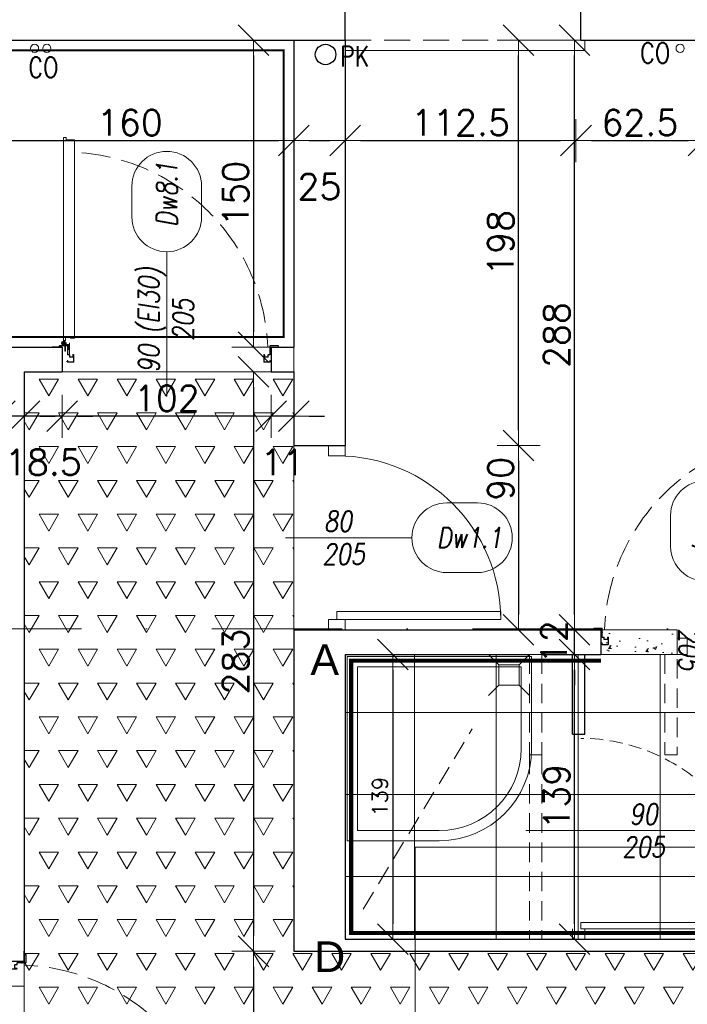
# Model space of a CAD drawing. Header units: millimetres. Extents: x 28291 to 177760, y -399809 to -170937.
# Tile 146 of 256: x 51087 to 51413, y -194822 to -194342. Entities that reach past the tile are written whole.
import ezdxf
from ezdxf.enums import TextEntityAlignment as Align

# ---------------------------------------------------------------- set-up
doc = ezdxf.new("R2010")
doc.units = ezdxf.units.MM
for name, pattern in [('2_3', [1, 0.5, -0.5]), ('CARKOVANA', [7.5, 5, -2.5]), ('CENTER', [0.6, 0.375, -0.075, 0.075, -0.075]), ('DASHDOT', [25.4, 12.7, -6.35, 0, -6.35]), ('HIDDEN', [9.525, 6.35, -3.175]), ('Hidden Line', [391.222223, 282.222223, -109]), ('HIDDEN2', [4.7625, 3.175, -1.5875])]:
    doc.linetypes.add(name, pattern=pattern)
doc.layers.get('0').update_dxf_attribs({"lineweight": 0})
for name, color, linetype, lineweight in [('!! 0_ Istn-sciany', 3, 'Continuous', 30), ('!! 0_ Istn-widok', 1, 'Continuous', 15), ('!! 0_Istn-cienka', 4, 'Continuous', 9), ('!! 0_Istn-drzwi', 1, 'Continuous', 13), ('!! 1  WYDZIELENIE PPOŻ', 252, 'Continuous', 0), ('!! 1_WYBURZENIA HATCH', 253, 'Continuous', 0), ('!! 2_Drzwi - nowe remont', 33, 'Continuous', 9), ('!! 2_drzwi opis', 151, 'Continuous', 9), ('!! 2_POSADZKA OBRYS', 181, 'Continuous', 0), ('!! 2_POSADZKI COKOŁY', 170, 'Continuous', 0), ('!! 2_posadzki gres sanit 2', 244, 'Continuous', 9), ('!! 2_posadzki winyle 1', 31, 'Continuous', 9), ('!! 2_wypos-sanitarne', 240, 'Continuous', 9), ('!! wymiary osi', 250, 'Continuous', 9), ('0-osie-liniA', 14, 'DASHDOT', 5)]:
    doc.layers.add(name, color=color, linetype=linetype, lineweight=lineweight)
for name, color, linetype, lineweight, true_color in [('!! 0_Istn-armatura', 9, 'Continuous', 9, 0x808080), ('!! 1_drzwi-linia - zrealizowane', 7, 'Continuous', 5, 0x7a7a7a), ('!! 1_Wyburzenia', 252, 'CARKOVANA', 13, 0x696969), ('!! 2 ZABUDOWA GK-MDF', 7, 'Continuous', 13, 0x7a7a7a), ('!! 2_OPIS DRZWI ZREAZL', 7, 'Continuous', 5, 0xb5b5b5)]:
    doc.layers.add(name, color=color, linetype=linetype, lineweight=lineweight, true_color=true_color)
doc.layers.add('!! 0_opis pionów', color=4, linetype='Continuous')
doc.layers.add('!! 2_oznaczenia narozniki', color=7, linetype='Continuous')
doc.layers.add('!! 0_ramki', color=66, linetype='Continuous', lineweight=9, plot=False)
doc.layers.add('!! 2_WYBURZENIA DO REMONTU', color=7, linetype='Continuous', lineweight=0, true_color=0x4d4d4d, plot=False)
doc.styles.add('50', font='ROMANS.shx', dxfattribs={"width": 0.8, "height": 10})
doc.styles.add('ARCHETYP', font='romans.shx', dxfattribs={"height": 15})
doc.styles.add('TXT', font='simplex.shx')
doc.dimstyles.new('DIM50', dxfattribs={"dimscale": 5, "dimtxt": 2.5, "dimasz": 1.5, "dimexe": 0, "dimexo": 0, "dimgap": 0.5, "dimtad": 1, "dimdec": 4, "dimrnd": 0.5, "dimdsep": 46, "dimtxsty": 'TXT', "dimblk1": 'TICK1', "dimblk2": 'TICK1', "dimsah": 1, "dimcen": 0, "dimse1": 1, "dimse2": 1, "dimclrd": 1, "dimclre": 7, "dimclrt": 9, "dimadec": 0, "dimazin": 0, "dimtfac": 1, "dimtdec": 4, "dimtmove": 2, "dimatfit": 3, "dimldrblk": 'TICK1', "dimfxl": 1, "dimtolj": 1, "dimarcsym": 0})

# ---------------------------------------------------------------- blocks, each defined once
blk = doc.blocks.new('A$C19D82A3D')
for points in [[(-5, 10), (-10, 15)], [(5, 10), (10, 15)], [(-5, 0), (-10, -5)], [(5, 0), (10, -5)]]:
    blk.add_lwpolyline(points)
blk.add_lwpolyline([(-5, 10), (5, 10), (5, 0), (-5, 0)], close=True)
blk = doc.blocks.new('zaw-dr-90-p')
at = {"color": 2, "linetype": 'CENTER', "ltscale": 0.2}
for p, q in [((12, 0), (-12, 0)), ((0, 12), (0, -12)), ((24.5, 24), (31, 24)), ((24.5, 19), (31, 19))]:
    blk.add_line(p, q, dxfattribs=at)
at = {"ltscale": 0.2}
for p, q in [((10, 12), (6.5, 12)), ((10, 0), (10, 6.5))]:
    blk.add_line(p, q, dxfattribs=at)
blk.add_lwpolyline([(0, 6.5), (23.5, 6.5, 0.414214), (28, 11), (28, 31), (24.5, 31), (24.5, 11, -0.414214), (23.5, 10), (0, 10, 4.561698), (7.6, 6.5), (4.9, 4.2)], format="xyb", dxfattribs=at)
blk.add_lwpolyline([(-0.2, -0.2), (-2.5, -0.2), (-2.5, 0.2), (-0.2, 0.2), (-0.2, 2.5), (0.2, 2.5), (0.2, 0.2), (2.8, 0.2), (2.8, -0.2), (0.2, -0.2), (0.2, -2.8), (-0.2, -2.8)], close=True)
blk.add_lwpolyline([(10, 10), (10, 39), (6.5, 39), (6.5, 10)], dxfattribs=at)
blk.add_circle((0, 0), 6.5, dxfattribs=at)
blk = doc.blocks.new('drzwi 90- sc 12')
for p, q in [((-13620.32, 20410.16), (-13620.32, 20313.77)), ((-13614.92, 20409.86), (-13620.32, 20409.86)), ((-13616.12, 20410.26), (-13620.22, 20410.26)), ((-13616.12, 20410.26), (-13620, 20410.26)), ((-13618.17, 20410.26), (-13616.22, 20410.26)), ((-13618.17, 20410.26), (-13616.22, 20410.26)), ((-13616.12, 20410.26), (-13616.12, 20411.46)), ((-13616.12, 20411.46), (-13615.02, 20411.46)), ((-13614.92, 20411.36), (-13614.92, 20313.77)), ((-13620.32, 20313.47), (-13620.32, 20317.97)), ((-13614.92, 20312.27), (-13614.92, 20317.97)), ((-13614.92, 20313.77), (-13620.32, 20313.77)), ((-13618.22, 20313.37), (-13620.22, 20313.37)), ((-13618.22, 20313.67), (-13618.22, 20313.37)), ((-13618.22, 20313.67), (-13616.42, 20313.67)), ((-13615.92, 20313.17), (-13615.92, 20312.17)), ((-13615.92, 20312.17), (-13615.02, 20312.17)), ((-13715.57, 20308.32), (-13715.57, 20308.56)), ((-13715.57, 20307.69), (-13715.57, 20308.56)), ((-13715.57, 20307.82), (-13715.57, 20308.56)), ((-13715.57, 20307.72), (-13715.37, 20307.72)), ((-13617.77, 20311.12), (-13617.77, 20305.72)), ((-13617.77, 20311.12), (-13617.77, 20305.72)), ((-13616.17, 20309.92), (-13617.37, 20309.92)), ((-13616.17, 20309.92), (-13616.17, 20311.02)), ((-13715.77, 20301.96), (-13716.27, 20301.96)), ((-13616.77, 20301.96), (-13616.27, 20301.96))]:
    blk.add_line(p, q)
for points in [[(-13665.27, 20284.96), (-13665.27, 20325.83)], [(-13615.57, 20309.64), (-13615.32, 20309.64), (-13615.32, 20309.82), (-13616.32, 20309.82), (-13616.32, 20309.64), (-13615.92, 20309.64)]]:
    blk.add_lwpolyline(points)
at = {"lineweight": 30}
for points in [[(-13716.27, 20308.92), (-13721.27, 20308.92)], [(-13716.27, 20308.92), (-13716.27, 20296.92)], [(-13614.27, 20308.92), (-13609.27, 20308.92)], [(-13614.27, 20308.92), (-13614.27, 20296.92)]]:
    blk.add_lwpolyline(points, dxfattribs=at)
at = {"ltscale": 0.2}
for points in [[(-13715.57, 20307.51), (-13715.57, 20309.48, 0.414214), (-13715.91, 20309.82), (-13719.43, 20309.82, 0.414214), (-13719.77, 20309.48), (-13719.77, 20308.92), (-13719.59, 20308.92), (-13719.59, 20309.48, -0.414214), (-13719.43, 20309.64), (-13716.97, 20309.64)], [(-13716.97, 20309.64), (-13715.91, 20309.64, -0.414214), (-13715.75, 20309.48), (-13715.75, 20307.51)], [(-13715.75, 20307.76), (-13715.75, 20305.58, 0.414214), (-13715.41, 20305.24), (-13714.96, 20305.24, -0.414214), (-13714.8, 20305.08), (-13714.8, 20304.48, 0.414214), (-13714.46, 20304.14), (-13713.28, 20304.14, 0.414214), (-13712.94, 20304.48), (-13712.94, 20305.15, -1), (-13712.75, 20305.15), (-13712.75, 20301.96, -0.414214), (-13712.91, 20301.8), (-13715.43, 20301.8, -0.414214), (-13715.59, 20301.96), (-13715.59, 20302.52), (-13715.77, 20302.52), (-13715.77, 20301.96, 0.414214), (-13715.43, 20301.62), (-13712.91, 20301.62, 0.414214), (-13712.57, 20301.96), (-13712.57, 20305.15, 1), (-13713.12, 20305.15), (-13713.12, 20304.48, -0.414214), (-13713.28, 20304.32), (-13714.46, 20304.32, -0.414214), (-13714.62, 20304.48), (-13714.62, 20305.08, 0.414214), (-13714.96, 20305.42), (-13715.41, 20305.42, -0.414214), (-13715.57, 20305.58), (-13715.57, 20307.64)], [(-13615.92, 20309.64), (-13616.63, 20309.64, 0.414214), (-13616.79, 20309.48), (-13616.79, 20305.58, -0.414214), (-13617.13, 20305.24), (-13617.58, 20305.24, 0.414214), (-13617.74, 20305.08), (-13617.74, 20304.48, -0.414214), (-13618.08, 20304.14), (-13619.26, 20304.14, -0.414214), (-13619.6, 20304.48), (-13619.6, 20305.15, 1), (-13619.79, 20305.15), (-13619.79, 20301.96, 0.414214), (-13619.63, 20301.8), (-13617.11, 20301.8, 0.414214), (-13616.95, 20301.96), (-13616.95, 20302.52), (-13616.77, 20302.52), (-13616.77, 20301.96, -0.414214), (-13617.11, 20301.62), (-13619.63, 20301.62, -0.414214), (-13619.97, 20301.96), (-13619.97, 20305.15, -1), (-13619.42, 20305.15), (-13619.42, 20304.48, 0.414214), (-13619.26, 20304.32), (-13618.08, 20304.32, 0.414214), (-13617.92, 20304.48), (-13617.92, 20305.08, -0.414214), (-13617.58, 20305.42), (-13617.13, 20305.42, 0.414214), (-13616.97, 20305.58), (-13616.97, 20309.48, -0.414214), (-13616.63, 20309.82), (-13613.11, 20309.82, -0.414214), (-13612.77, 20309.48), (-13612.77, 20308.92), (-13612.95, 20308.92), (-13612.95, 20309.48, 0.414214), (-13613.11, 20309.64), (-13615.57, 20309.64)]]:
    blk.add_lwpolyline(points, format="xyb", dxfattribs=at)
blk.add_lwpolyline([(-13616.79, 20308.82), (-13616.97, 20308.82), (-13616.97, 20307.42), (-13616.79, 20307.42)], close=True)
for centre, radius, start, end in [((-13620.22, 20410.16), 0.1, 90, 180), ((-13615.02, 20411.36), 0.1, 0, 90), ((-13620.22, 20313.47), 0.1, 180, 270), ((-13616.42, 20313.17), 0.5, 0, 90), ((-13615.02, 20312.27), 0.1, 270, 0), ((-13616.27, 20311.02), 0.1, 0, 90)]:
    blk.add_arc(centre, radius, start, end)
at = {"linetype": 'Hidden Line', "lineweight": 9, "ltscale": 0.05}
blk.add_arc((-13615.5, 20305.14), 99.12, 94.8005, 177.6944, dxfattribs=at)
at = {"xscale": 0.09999999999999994, "yscale": 0.09999999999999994, "zscale": 0.09999999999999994, "rotation": 180.0000000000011}
blk.add_blockref('zaw-dr-90-p', (-13614.92, 20310.92), dxfattribs=at)
blk = doc.blocks.new('1_ok-opis')
blk.add_line((0, 111.61), (0, 50))
for points in [[(-17, 128.61), (-17, 143.61)], [(17, 128.61), (17, 143.61)]]:
    blk.add_lwpolyline(points)
for centre, start, end in [((0, 143.61), 0, 180), ((0, 128.61), 180, 0)]:
    blk.add_arc(centre, 17, start, end)
at = {"style": 'ARCHETYP'}
for tag, height, rotation, p in [('NR', 12, 90, (0, 136.9)), ('NR', 12, 270, (0, 136.9)), ('SZEROKOŚĆ', 10, 90, (-8, 78.29)), ('SZEROKOŚĆ', 10, 270, (8, 78.29)), ('WYSOKOŚĆ', 10, 270, (-8, 78.29)), ('WYSOKOŚĆ', 10, 90, (8, 78.29))]:
    blk.add_attdef(tag, text='', height=height, rotation=rotation, dxfattribs=at).set_placement(p, align=Align.MIDDLE)
blk = doc.blocks.new('drzwi giszet')
blk.add_lwpolyline([(68617.39, -194499.27), (68617.39, -194409.27), (68620.39, -194409.27), (68620.39, -194499.27)], close=True)
blk.add_lwpolyline([(68572.43, -194476.09), (68572.43, -194526.09)])
at = {"linetype": 'HIDDEN'}
blk.add_arc((68617.39, -194499.27), 90, 88.0898, 180, dxfattribs=at)
blk = doc.blocks.new('TICK1')
at = {"color": 0}
for p, q in [((0, -1.4), (0, 1.4)), ((0, 0), (-1, 0))]:
    blk.add_line(p, q, dxfattribs=at)
at = {"color": 2}
blk.add_line((-1, -1), (1, 1), dxfattribs=at)
blk = doc.blocks.new('*D85')
at = {"layer": '!! 2_WYBURZENIA DO REMONTU', "color": 1, "lineweight": -2, "transparency": 16777216}
blk.add_line((51269.51, -194659.09), (51269.51, -194783.09), dxfattribs=at)
at = {"layer": 'DEFPOINTS', "color": 0, "transparency": 16777216}
for p in [(51246.22, -194651.59), (51246.22, -194790.59), (51269.51, -194790.59)]:
    blk.add_point(p, dxfattribs=at)
at = {"layer": '!! 2_WYBURZENIA DO REMONTU', "color": 1, "lineweight": -2, "transparency": 16777216, "xscale": 7.5, "yscale": 7.5, "zscale": 7.5}
for p, rotation in [((51269.51, -194651.59), 90), ((51269.51, -194790.59), 270)]:
    blk.add_blockref('TICK1', p, dxfattribs=dict(at, rotation=rotation))
at = {"layer": '!! 2_WYBURZENIA DO REMONTU', "color": 9, "transparency": 16777216, "insert": (51263.26, -194721.09), "char_height": 7.5, "attachment_point": 5, "rotation": 90, "style": 'TXT'}
blk.add_mtext('\\A1;139', dxfattribs=at)
blk = doc.blocks.new('BLOK OSI')
at = {"layer": '0-osie-liniA', "ltscale": 5}
blk.add_lwpolyline([(48639.25763, -194702.0883), (55442.2848, -194702.0883)], dxfattribs=at)
blk = doc.blocks.new('*D2387')
at = {"layer": '!! wymiary osi', "color": 1, "lineweight": -2, "transparency": 16777216}
blk.add_line((51068.72, -194400.59), (51213.72, -194400.59), dxfattribs=at)
at = {"layer": 'DEFPOINTS', "color": 0, "transparency": 16777216}
for p in [(51061.22, -194351.59), (51221.22, -194351.59), (51221.22, -194400.59)]:
    blk.add_point(p, dxfattribs=at)
at = {"layer": '!! wymiary osi', "color": 1, "lineweight": -2, "transparency": 16777216, "xscale": 7.5, "yscale": 7.5, "zscale": 7.5, "rotation": 180}
blk.add_blockref('TICK1', (51061.22, -194400.59), dxfattribs=at)
at = {"layer": '!! wymiary osi', "color": 1, "lineweight": -2, "transparency": 16777216, "xscale": 7.5, "yscale": 7.5, "zscale": 7.5}
blk.add_blockref('TICK1', (51221.22, -194400.59), dxfattribs=at)
at = {"layer": '!! wymiary osi', "color": 9, "transparency": 16777216, "insert": (51141.22, -194391.84), "char_height": 12.5, "attachment_point": 5, "style": 'TXT'}
blk.add_mtext('\\A1;160', dxfattribs=at)
blk = doc.blocks.new('*D2388')
at = {"layer": '!! wymiary osi', "color": 1, "lineweight": -2, "transparency": 16777216}
blk.add_line((51228.72, -194400.59), (51238.72, -194400.59), dxfattribs=at)
at = {"layer": 'DEFPOINTS', "color": 0, "transparency": 16777216}
for p in [(51221.22, -194351.59), (51246.22, -194351.59), (51246.22, -194400.59)]:
    blk.add_point(p, dxfattribs=at)
at = {"layer": '!! wymiary osi', "color": 1, "lineweight": -2, "transparency": 16777216, "xscale": 7.5, "yscale": 7.5, "zscale": 7.5, "rotation": 180}
blk.add_blockref('TICK1', (51221.22, -194400.59), dxfattribs=at)
at = {"layer": '!! wymiary osi', "color": 1, "lineweight": -2, "transparency": 16777216, "xscale": 7.5, "yscale": 7.5, "zscale": 7.5}
blk.add_blockref('TICK1', (51246.22, -194400.59), dxfattribs=at)
at = {"layer": '!! wymiary osi', "color": 9, "transparency": 16777216, "insert": (51233.72, -194423.09), "char_height": 12.5, "attachment_point": 5, "style": 'TXT'}
blk.add_mtext('\\A1;25', dxfattribs=at)
blk = doc.blocks.new('*D2389')
at = {"layer": '!! wymiary osi', "color": 1, "lineweight": -2, "transparency": 16777216}
blk.add_line((51253.72, -194400.59), (51351.4, -194400.59), dxfattribs=at)
at = {"layer": 'DEFPOINTS', "color": 0, "transparency": 16777216}
for p in [(51246.22, -194351.59), (51358.9, -194351.59), (51358.9, -194400.59)]:
    blk.add_point(p, dxfattribs=at)
at = {"layer": '!! wymiary osi', "color": 1, "lineweight": -2, "transparency": 16777216, "xscale": 7.5, "yscale": 7.5, "zscale": 7.5, "rotation": 180}
blk.add_blockref('TICK1', (51246.22, -194400.59), dxfattribs=at)
at = {"layer": '!! wymiary osi', "color": 1, "lineweight": -2, "transparency": 16777216, "xscale": 7.5, "yscale": 7.5, "zscale": 7.5}
blk.add_blockref('TICK1', (51358.9, -194400.59), dxfattribs=at)
at = {"layer": '!! wymiary osi', "color": 9, "transparency": 16777216, "insert": (51302.56, -194391.84), "char_height": 12.5, "attachment_point": 5, "style": 'TXT'}
blk.add_mtext('\\A1;112.5', dxfattribs=at)
blk = doc.blocks.new('*D2390')
at = {"layer": '!! wymiary osi', "color": 1, "lineweight": -2, "transparency": 16777216}
blk.add_line((51366.4, -194400.59), (51413.72, -194400.59), dxfattribs=at)
at = {"layer": 'DEFPOINTS', "color": 0, "transparency": 16777216}
for p in [(51358.9, -194351.59), (51421.22, -194351.59), (51421.22, -194400.59)]:
    blk.add_point(p, dxfattribs=at)
at = {"layer": '!! wymiary osi', "color": 1, "lineweight": -2, "transparency": 16777216, "xscale": 7.5, "yscale": 7.5, "zscale": 7.5, "rotation": 180}
blk.add_blockref('TICK1', (51358.9, -194400.59), dxfattribs=at)
at = {"layer": '!! wymiary osi', "color": 1, "lineweight": -2, "transparency": 16777216, "xscale": 7.5, "yscale": 7.5, "zscale": 7.5}
blk.add_blockref('TICK1', (51421.22, -194400.59), dxfattribs=at)
at = {"layer": '!! wymiary osi', "color": 9, "transparency": 16777216, "insert": (51390.06, -194391.84), "char_height": 12.5, "attachment_point": 5, "style": 'TXT'}
blk.add_mtext('\\A1;62.5', dxfattribs=at)
blk = doc.blocks.new('*D2566')
at = {"layer": '!! wymiary osi', "color": 1, "lineweight": -2, "transparency": 16777216}
blk.add_line((51358.21, -194783.09), (51358.21, -194659.09), dxfattribs=at)
at = {"layer": 'DEFPOINTS', "color": 0, "transparency": 16777216}
for p in [(51358.21, -194651.59), (51678.71, -194651.59), (51678.71, -194790.59)]:
    blk.add_point(p, dxfattribs=at)
at = {"layer": '!! wymiary osi', "color": 1, "lineweight": -2, "transparency": 16777216, "xscale": 7.5, "yscale": 7.5, "zscale": 7.5}
for p, rotation in [((51358.21, -194651.59), 90), ((51358.21, -194790.59), 270)]:
    blk.add_blockref('TICK1', p, dxfattribs=dict(at, rotation=rotation))
at = {"layer": '!! wymiary osi', "color": 9, "transparency": 16777216, "insert": (51349.46, -194721.09), "char_height": 12.5, "attachment_point": 5, "rotation": 90, "style": 'TXT'}
blk.add_mtext('\\A1;139', dxfattribs=at)
blk = doc.blocks.new('*D2567')
at = {"layer": '!! wymiary osi', "color": 1, "lineweight": -2, "transparency": 16777216}
for p, q in [((51358.21, -194632.09), (51358.21, -194624.59)), ((51358.21, -194651.59), (51358.21, -194639.59)), ((51358.21, -194659.09), (51358.21, -194666.59))]:
    blk.add_line(p, q, dxfattribs=at)
at = {"layer": 'DEFPOINTS', "color": 0, "transparency": 16777216}
for p in [(51358.21, -194639.59), (51371.06, -194639.59), (51371.06, -194651.59)]:
    blk.add_point(p, dxfattribs=at)
at = {"layer": '!! wymiary osi', "color": 1, "lineweight": -2, "transparency": 16777216, "xscale": 7.5, "yscale": 7.5, "zscale": 7.5}
for p, rotation in [((51358.21, -194639.59), 270), ((51358.21, -194651.59), 90)]:
    blk.add_blockref('TICK1', p, dxfattribs=dict(at, rotation=rotation))
at = {"layer": '!! wymiary osi', "color": 9, "transparency": 16777216, "insert": (51348.21, -194645.59), "char_height": 12.5, "attachment_point": 5, "rotation": 90, "style": 'TXT'}
blk.add_mtext('\\A1;12', dxfattribs=at)
blk = doc.blocks.new('*D2568')
at = {"layer": '!! wymiary osi', "color": 1, "lineweight": -2, "transparency": 16777216}
blk.add_line((51358.21, -194632.09), (51358.21, -194359.09), dxfattribs=at)
at = {"layer": 'DEFPOINTS', "color": 0, "transparency": 16777216}
for p in [(51358.21, -194351.59), (51361.22, -194351.59), (51371.06, -194639.59)]:
    blk.add_point(p, dxfattribs=at)
at = {"layer": '!! wymiary osi', "color": 1, "lineweight": -2, "transparency": 16777216, "xscale": 7.5, "yscale": 7.5, "zscale": 7.5}
for p, rotation in [((51358.21, -194351.59), 90), ((51358.21, -194639.59), 270)]:
    blk.add_blockref('TICK1', p, dxfattribs=dict(at, rotation=rotation))
at = {"layer": '!! wymiary osi', "color": 9, "transparency": 16777216, "insert": (51349.46, -194495.59), "char_height": 12.5, "attachment_point": 5, "rotation": 90, "style": 'TXT'}
blk.add_mtext('\\A1;288', dxfattribs=at)
blk = doc.blocks.new('*D2569')
at = {"layer": '!! wymiary osi', "color": 1, "lineweight": -2, "transparency": 16777216}
blk.add_line((51330.88, -194542.09), (51330.88, -194359.09), dxfattribs=at)
at = {"layer": 'DEFPOINTS', "color": 0, "transparency": 16777216}
for p in [(51246.22, -194351.59), (51330.88, -194351.59), (51246.22, -194549.59)]:
    blk.add_point(p, dxfattribs=at)
at = {"layer": '!! wymiary osi', "color": 1, "lineweight": -2, "transparency": 16777216, "xscale": 7.5, "yscale": 7.5, "zscale": 7.5}
for p, rotation in [((51330.88, -194351.59), 90), ((51330.88, -194549.59), 270)]:
    blk.add_blockref('TICK1', p, dxfattribs=dict(at, rotation=rotation))
at = {"layer": '!! wymiary osi', "color": 9, "transparency": 16777216, "insert": (51322.13, -194450.59), "char_height": 12.5, "attachment_point": 5, "rotation": 90, "style": 'TXT'}
blk.add_mtext('\\A1;198', dxfattribs=at)
blk = doc.blocks.new('*D2570')
at = {"layer": '!! wymiary osi', "color": 1, "lineweight": -2, "transparency": 16777216}
blk.add_line((51330.88, -194557.09), (51330.88, -194632.09), dxfattribs=at)
at = {"layer": 'DEFPOINTS', "color": 0, "transparency": 16777216}
for p in [(51246.22, -194549.59), (51246.22, -194639.59), (51330.88, -194639.59)]:
    blk.add_point(p, dxfattribs=at)
at = {"layer": '!! wymiary osi', "color": 1, "lineweight": -2, "transparency": 16777216, "xscale": 7.5, "yscale": 7.5, "zscale": 7.5}
for p, rotation in [((51330.88, -194549.59), 90), ((51330.88, -194639.59), 270)]:
    blk.add_blockref('TICK1', p, dxfattribs=dict(at, rotation=rotation))
at = {"layer": '!! wymiary osi', "color": 9, "transparency": 16777216, "insert": (51322.13, -194565.78), "char_height": 12.5, "attachment_point": 5, "rotation": 90, "style": 'TXT'}
blk.add_mtext('\\A1;90', dxfattribs=at)
blk = doc.blocks.new('*D2576')
at = {"layer": '!! wymiary osi', "color": 1, "lineweight": -2, "transparency": 16777216}
blk.add_line((51201.54, -194359.09), (51201.54, -194494.09), dxfattribs=at)
at = {"layer": 'DEFPOINTS', "color": 0, "transparency": 16777216}
for p in [(51221.22, -194351.59), (51201.54, -194501.59), (51221.22, -194501.59)]:
    blk.add_point(p, dxfattribs=at)
at = {"layer": '!! wymiary osi', "color": 1, "lineweight": -2, "transparency": 16777216, "xscale": 7.5, "yscale": 7.5, "zscale": 7.5}
for p, rotation in [((51201.54, -194351.59), 90), ((51201.54, -194501.59), 270)]:
    blk.add_blockref('TICK1', p, dxfattribs=dict(at, rotation=rotation))
at = {"layer": '!! wymiary osi', "color": 9, "transparency": 16777216, "insert": (51192.79, -194426.59), "char_height": 12.5, "attachment_point": 5, "rotation": 90, "style": 'TXT'}
blk.add_mtext('\\A1;150', dxfattribs=at)
blk = doc.blocks.new('*D2577')
at = {"layer": '!! wymiary osi', "color": 1, "lineweight": -2, "transparency": 16777216}
blk.add_line((51201.54, -194521.09), (51201.54, -194789.09), dxfattribs=at)
at = {"layer": 'DEFPOINTS', "color": 0, "transparency": 16777216}
for p in [(51221.22, -194513.59), (51201.54, -194796.59), (51221.22, -194796.59)]:
    blk.add_point(p, dxfattribs=at)
at = {"layer": '!! wymiary osi', "color": 1, "lineweight": -2, "transparency": 16777216, "xscale": 7.5, "yscale": 7.5, "zscale": 7.5}
for p, rotation in [((51201.54, -194513.59), 90), ((51201.54, -194796.59), 270)]:
    blk.add_blockref('TICK1', p, dxfattribs=dict(at, rotation=rotation))
at = {"layer": '!! wymiary osi', "color": 9, "transparency": 16777216, "insert": (51192.79, -194655.09), "char_height": 12.5, "attachment_point": 5, "rotation": 90, "style": 'TXT'}
blk.add_mtext('\\A1;283', dxfattribs=at)
blk = doc.blocks.new('*D2578')
at = {"layer": '!! wymiary osi', "color": 1, "lineweight": -2, "transparency": 16777216}
blk.add_line((51201.54, -194804.09), (51201.54, -194919.09), dxfattribs=at)
at = {"layer": 'DEFPOINTS', "color": 0, "transparency": 16777216}
for p in [(51221.22, -194796.59), (51201.54, -194926.59), (51221.22, -194926.59)]:
    blk.add_point(p, dxfattribs=at)
at = {"layer": '!! wymiary osi', "color": 1, "lineweight": -2, "transparency": 16777216, "xscale": 7.5, "yscale": 7.5, "zscale": 7.5}
for p, rotation in [((51201.54, -194796.59), 90), ((51201.54, -194926.59), 270)]:
    blk.add_blockref('TICK1', p, dxfattribs=dict(at, rotation=rotation))
at = {"layer": '!! wymiary osi', "color": 9, "transparency": 16777216, "insert": (51192.79, -194861.59), "char_height": 12.5, "attachment_point": 5, "rotation": 90, "style": 'TXT'}
blk.add_mtext('\\A1;130', dxfattribs=at)
blk = doc.blocks.new('*D2579')
at = {"layer": '!! wymiary osi', "color": 1, "lineweight": -2, "transparency": 16777216}
for p, q in [((51202.72, -194535.23), (51195.22, -194535.23)), ((51221.22, -194535.23), (51210.22, -194535.23)), ((51228.72, -194535.23), (51236.22, -194535.23))]:
    blk.add_line(p, q, dxfattribs=at)
at = {"layer": 'DEFPOINTS', "color": 0, "transparency": 16777216}
for p in [(51210.22, -194513.59), (51221.22, -194513.59), (51210.22, -194535.23)]:
    blk.add_point(p, dxfattribs=at)
at = {"layer": '!! wymiary osi', "color": 1, "lineweight": -2, "transparency": 16777216, "xscale": 7.5, "yscale": 7.5, "zscale": 7.5}
blk.add_blockref('TICK1', (51210.22, -194535.23), dxfattribs=at)
at = {"layer": '!! wymiary osi', "color": 1, "lineweight": -2, "transparency": 16777216, "xscale": 7.5, "yscale": 7.5, "zscale": 7.5, "rotation": 180}
blk.add_blockref('TICK1', (51221.22, -194535.23), dxfattribs=at)
at = {"layer": '!! wymiary osi', "color": 9, "transparency": 16777216, "insert": (51215.72, -194557.73), "char_height": 12.5, "attachment_point": 5, "style": 'TXT'}
blk.add_mtext('\\A1;11', dxfattribs=at)
blk = doc.blocks.new('*D2580')
at = {"layer": '!! wymiary osi', "color": 1, "lineweight": -2, "transparency": 16777216}
blk.add_line((51202.72, -194535.23), (51115.72, -194535.23), dxfattribs=at)
at = {"layer": 'DEFPOINTS', "color": 0, "transparency": 16777216}
for p in [(51108.22, -194513.59), (51210.22, -194513.59), (51108.22, -194535.23)]:
    blk.add_point(p, dxfattribs=at)
at = {"layer": '!! wymiary osi', "color": 1, "lineweight": -2, "transparency": 16777216, "xscale": 7.5, "yscale": 7.5, "zscale": 7.5, "rotation": 180}
blk.add_blockref('TICK1', (51108.22, -194535.23), dxfattribs=at)
at = {"layer": '!! wymiary osi', "color": 1, "lineweight": -2, "transparency": 16777216, "xscale": 7.5, "yscale": 7.5, "zscale": 7.5}
blk.add_blockref('TICK1', (51210.22, -194535.23), dxfattribs=at)
at = {"layer": '!! wymiary osi', "color": 9, "transparency": 16777216, "insert": (51159.22, -194526.48), "char_height": 12.5, "attachment_point": 5, "style": 'TXT'}
blk.add_mtext('\\A1;102', dxfattribs=at)
blk = doc.blocks.new('*D2581')
at = {"layer": '!! wymiary osi', "color": 1, "lineweight": -2, "transparency": 16777216}
for p, q in [((51082.21, -194535.23), (51074.71, -194535.23)), ((51108.22, -194535.23), (51089.71, -194535.23)), ((51115.72, -194535.23), (51123.22, -194535.23))]:
    blk.add_line(p, q, dxfattribs=at)
at = {"layer": 'DEFPOINTS', "color": 0, "transparency": 16777216}
for p in [(51089.71, -194513.59), (51108.22, -194513.59), (51089.71, -194535.23)]:
    blk.add_point(p, dxfattribs=at)
at = {"layer": '!! wymiary osi', "color": 1, "lineweight": -2, "transparency": 16777216, "xscale": 7.5, "yscale": 7.5, "zscale": 7.5}
blk.add_blockref('TICK1', (51089.71, -194535.23), dxfattribs=at)
at = {"layer": '!! wymiary osi', "color": 1, "lineweight": -2, "transparency": 16777216, "xscale": 7.5, "yscale": 7.5, "zscale": 7.5, "rotation": 180}
blk.add_blockref('TICK1', (51108.22, -194535.23), dxfattribs=at)
at = {"layer": '!! wymiary osi', "color": 9, "transparency": 16777216, "insert": (51098.96, -194557.73), "char_height": 12.5, "attachment_point": 5, "style": 'TXT'}
blk.add_mtext('\\A1;18.5', dxfattribs=at)
blk = doc.blocks.new('*D2582')
at = {"layer": '!! wymiary osi', "color": 1, "lineweight": -2, "transparency": 16777216}
for p, q in [((51070.21, -194535.23), (51062.71, -194535.23)), ((51089.71, -194535.23), (51077.71, -194535.23)), ((51097.21, -194535.23), (51104.71, -194535.23))]:
    blk.add_line(p, q, dxfattribs=at)
at = {"layer": 'DEFPOINTS', "color": 0, "transparency": 16777216}
for p in [(51077.71, -194501.59), (51089.71, -194513.59), (51077.71, -194535.23)]:
    blk.add_point(p, dxfattribs=at)
at = {"layer": '!! wymiary osi', "color": 1, "lineweight": -2, "transparency": 16777216, "xscale": 7.5, "yscale": 7.5, "zscale": 7.5}
blk.add_blockref('TICK1', (51077.71, -194535.23), dxfattribs=at)
at = {"layer": '!! wymiary osi', "color": 1, "lineweight": -2, "transparency": 16777216, "xscale": 7.5, "yscale": 7.5, "zscale": 7.5, "rotation": 180}
blk.add_blockref('TICK1', (51089.71, -194535.23), dxfattribs=at)
at = {"layer": '!! wymiary osi', "color": 9, "transparency": 16777216, "insert": (51061.25, -194557.73), "char_height": 12.5, "attachment_point": 5, "style": 'TXT'}
blk.add_mtext('\\A1;12', dxfattribs=at)

msp = doc.modelspace()

# ---------------------------------------------------------------- hatches: boundary and pattern name
at = {"layer": '!! 1_WYBURZENIA HATCH'}
h = msp.add_hatch(dxfattribs=at)
h.set_pattern_fill('AR-CONC', color=256, scale=0.1)
h.paths.add_polyline_path([(51408.21802, -194639.5883), (51371.05565, -194639.5883), (51371.05565, -194651.5883), (51408.21802, -194651.5883)])
at = {"layer": '!! 2_posadzki gres sanit 2', "ltscale": 0.5}
h = msp.add_hatch(dxfattribs=at)
h.set_pattern_fill('_USER', color=256, scale=40, double=1, pattern_type=0)
h.set_pattern_definition([(0, (0, 0), (0, 40), []), (90, (0, 0), (-40, 2e-15), [])])
h.paths.add_polyline_path([(51246.21802, -194790.5883), (51678.71142, -194790.5883), (51678.71142, -194651.5883), (51246.21802, -194651.5883)])
at = {"layer": '!! 2_posadzki winyle 1'}
h = msp.add_hatch(dxfattribs=at)
h.set_pattern_fill('TRIANG', color=256, scale=2, style=0)
h.paths.add_polyline_path([(51089.71142, -194908.5883), (51172.71142, -194908.5883), (51172.71142, -194926.5883), (51935.71142, -194926.5883), (51935.71142, -194910.5883), (51979.71142, -194910.5883), (51979.71142, -194796.5883), (51221.21802, -194796.5883), (51221.21802, -194513.5883), (51089.71142, -194513.5883)])

# ---------------------------------------------------------------- linework, layer by layer
at = {"layer": '!! 0_ Istn-sciany'}
for p, q in [((51108.21802, -194501.5883), (51108.21802, -194513.5883)), ((51210.21802, -194501.5883), (51210.21802, -194513.5883))]:
    msp.add_line(p, q, dxfattribs=at)
for points in [[(51246.21802, -194351.5883), (51246.21802, -194325.5883)], [(51361.21802, -194351.5883), (51361.21802, -194325.5883)], [(51061.21802, -194351.5883), (51246.21802, -194351.5883)], [(51221.21802, -194351.5883), (51221.21802, -194501.5883)], [(51246.21802, -194351.5883), (51246.21802, -194549.5883)], [(51361.21802, -194351.5883), (51421.21802, -194351.5883)], [(51077.71142, -194501.5883), (51108.21802, -194501.5883)], [(51210.21802, -194501.5883), (51221.21802, -194501.5883)], [(51089.71142, -194513.5883), (51108.21802, -194513.5883)], [(51089.71142, -194513.5883), (51089.71142, -194801.5883)], [(51210.21802, -194513.5883), (51221.21802, -194513.5883)], [(51221.21802, -194513.5883), (51221.21802, -194549.5883)], [(51221.21802, -194549.5883), (51246.21802, -194549.5883)], [(51221.21802, -194639.5883), (51221.21802, -194796.5883)], [(51221.21802, -194639.5883), (51371.05565, -194639.5883)], [(51371.05565, -194639.5883), (51371.05565, -194651.5883)], [(51246.21802, -194651.5883), (51336.21802, -194651.5883)], [(51246.21802, -194651.5883), (51246.21802, -194790.5883)], [(51342.21802, -194651.5883), (51371.05565, -194651.5883)], [(51357.21802, -194690.5883), (51357.21802, -194651.5883)], [(51363.21802, -194690.5883), (51363.21802, -194651.5883)], [(51357.21802, -194690.5883), (51363.21802, -194690.5883)], [(51246.21802, -194790.5883), (51582.71142, -194790.5883)], [(51221.21802, -194796.5883), (51703.71142, -194796.5883)], [(51089.71142, -194801.5883), (51077.71142, -194801.5883)]]:
    msp.add_lwpolyline(points, dxfattribs=at)
at = {"layer": '!! 0_ Istn-widok'}
for points in [[(51221.21802, -194351.5883), (51246.21802, -194351.5883)], [(51363.21802, -194351.5883), (51363.21802, -194356.5883)], [(51246.21802, -194356.5883), (51363.21802, -194356.5883)], [(51221.21802, -194501.5883), (51221.21802, -194513.5883)]]:
    msp.add_lwpolyline(points, dxfattribs=at)
at = {"layer": '!! 0_Istn-armatura'}
for centre in [(51094.71142, -194355.5883), (51100.71142, -194355.5883), (51409.71142, -194355.5883)]:
    msp.add_circle(centre, 2, dxfattribs=at)
at = {"layer": '!! 0_Istn-cienka', "linetype": 'HIDDEN', "ltscale": 2}
msp.add_lwpolyline([(51246.21802, -194351.5883), (51361.21802, -194351.5883)], dxfattribs=at)
at = {"layer": '!! 0_Istn-drzwi'}
msp.add_lwpolyline([(51217.21802, -194594.5883), (51267.21802, -194594.5883)], dxfattribs=at)
at = {"layer": '!! 0_opis pionów'}
msp.add_circle((51236.71142, -194358.5883), 5, dxfattribs=at)
at = {"layer": '!! 0_ramki'}
msp.add_lwpolyline([(51280.42916, -198945.67237), (51280.42916, -194745.67237), (54250.42916, -194745.67237), (54250.42916, -198945.67237)], close=True, dxfattribs=at)
at = {"layer": '!! 1  WYDZIELENIE PPOŻ', "color": 20, "linetype": '2_3', "ltscale": 10, "true_color": 0xf65c09, "const_width": 1}
msp.add_lwpolyline([(51216.21802, -194356.5883), (50208.71142, -194356.5883), (50208.71142, -194816.5883), (50390.71142, -194816.5883), (50390.71142, -194921.5883), (51004.71142, -194921.5883), (51004.71142, -194903.5883), (51072.71142, -194903.5883), (51072.71142, -194496.5883), (51216.21802, -194496.5883)], close=True, dxfattribs=at)
at = {"layer": '!! 1_drzwi-linia - zrealizowane'}
for points in [[(51238.21802, -194554.5883), (51238.21802, -194549.5883), (51246.21802, -194549.5883), (51246.21802, -194554.5883)], [(51322.21802, -194630.5883), (51242.21802, -194630.5883), (51242.21802, -194634.5883), (51322.21802, -194634.5883)], [(51238.21802, -194634.5883), (51238.21802, -194639.5883), (51246.21802, -194639.5883), (51246.21802, -194634.5883)]]:
    msp.add_lwpolyline(points, close=True, dxfattribs=at)
msp.add_arc((51242.21802, -194634.5883), 80, 360, 90, dxfattribs=at)
at = {"layer": '!! 1_Wyburzenia', "linetype": 'HIDDEN2', "ltscale": 3}
for points in [[(51089.71142, -194805.57518), (51089.71142, -194813.5883)], [(51089.71142, -194813.5883), (51077.71142, -194813.5883)]]:
    msp.add_lwpolyline(points, dxfattribs=at)
at = {"layer": '!! 2 ZABUDOWA GK-MDF'}
for points in [[(51357.21802, -194790.5883), (51357.21802, -194785.5883)], [(51361.21802, -194785.5883), (51363.21802, -194785.5883)], [(51363.21802, -194790.5883), (51363.21802, -194785.5883)]]:
    msp.add_lwpolyline(points, dxfattribs=at)
at = {"layer": '!! 2_POSADZKA OBRYS'}
msp.add_lwpolyline([(51089.71142, -194908.5883), (51172.71142, -194908.5883), (51172.71142, -194926.5883), (51935.71142, -194926.5883), (51935.71142, -194910.5883), (51979.71142, -194910.5883), (51979.71142, -194796.5883), (51221.21802, -194796.5883), (51221.21802, -194513.5883), (51089.71142, -194513.5883)], close=True, dxfattribs=at)
at = {"layer": '!! 2_POSADZKI COKOŁY', "color": 180, "true_color": 0x3022f7, "const_width": 2}
msp.add_lwpolyline([(51371.05565, -194654.5883), (51249.21802, -194654.5883), (51249.21802, -194787.5883), (51675.71142, -194787.5883), (51675.71142, -194654.5883), (51473.05565, -194654.5883)], dxfattribs=at)
at = {"layer": '!! 2_WYBURZENIA DO REMONTU', "linetype": 'HIDDEN2', "ltscale": 3}
for points in [[(51371.05565, -194639.5883), (51408.21802, -194639.5883)], [(51408.21802, -194639.5883), (51408.21802, -194700.5883)], [(51336.21802, -194651.5883), (51336.21802, -194700.5883)], [(51336.21802, -194651.5883), (51342.21802, -194651.5883)], [(51342.21802, -194651.5883), (51342.21802, -194700.5883)], [(51371.05565, -194651.5883), (51402.21802, -194651.5883)], [(51402.21802, -194651.5883), (51402.21802, -194700.5883)], [(51255.0915, -194775.91748), (51308.27576, -194687.98618)], [(51336.21802, -194700.5883), (51342.21802, -194700.5883)], [(51336.21802, -194700.5883), (51336.21802, -194790.5883)], [(51342.21802, -194700.5883), (51342.21802, -194790.5883)], [(51402.21802, -194700.5883), (51408.21802, -194700.5883)]]:
    msp.add_lwpolyline(points, dxfattribs=at)
at = {"layer": '!! 2_WYBURZENIA DO REMONTU'}
msp.add_lwpolyline([(51408.21802, -194639.5883), (51371.05565, -194639.5883), (51371.05565, -194651.5883), (51408.21802, -194651.5883)], close=True, dxfattribs=at)
at = {"layer": '!! 2_WYBURZENIA DO REMONTU', "linetype": 'HIDDEN2', "ltscale": 3}
msp.add_lwpolyline([(51413.21802, -194643.5883), (51408.21802, -194643.5883), (51408.21802, -194651.5883), (51413.21802, -194651.5883)], close=True, dxfattribs=at)
at = {"layer": '!! 2_wypos-sanitarne'}
for points in [[(51247.21802, -194652.5883), (51337.21802, -194652.5883), (51337.21802, -194697.5883, -0.414213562), (51292.21802, -194742.5883), (51247.21802, -194742.5883)], [(51252.21802, -194657.5883), (51332.21802, -194657.5883), (51332.21802, -194697.5883, -0.414213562), (51292.21802, -194737.5883), (51252.21802, -194737.5883)]]:
    msp.add_lwpolyline(points, format="xyb", close=True, dxfattribs=at)

# ---------------------------------------------------------------- block references
at = {"layer": '!! 0_ Istn-sciany'}
msp.add_blockref('BLOK OSI', (0, 63), dxfattribs=at)
at = {"layer": '!! 1_drzwi-linia - zrealizowane', "xscale": -1}
msp.add_blockref('drzwi 90- sc 12', (37493.94832, -214810.51264), dxfattribs=at)
at = {"layer": '!! 1_drzwi-linia - zrealizowane', "rotation": 270.000005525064}
msp.add_blockref('drzwi 90- sc 12', (30780.7884, -208517.85988), dxfattribs=at)
at = {"layer": '!! 2_Drzwi - nowe remont'}
msp.add_blockref('drzwi 90- sc 12', (65087.32535, -214948.51264), dxfattribs=at)
at = {"layer": '!! 2_Drzwi - nowe remont', "rotation": 270}
msp.add_blockref('drzwi giszet', (245860.48349, -126165.19866), dxfattribs=at)
at = {"layer": '!! 2_drzwi opis'}
ref = msp.add_blockref('1_ok-opis', (51422.05569, -194727.36672), dxfattribs=dict(at, rotation=3.617421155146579e-06))
ref.add_attrib('WYSOKOŚĆ', '90', dxfattribs={"layer": '0', "height": 10, "rotation": 270.0000036, "style": '50', "oblique": 10, "width": 0.8}).set_placement((51430.05569, -194649.07587), align=Align.MIDDLE)
ref.add_attrib('SZEROKOŚĆ', '205', dxfattribs={"layer": '0', "height": 10, "rotation": 270.0000036, "style": '50', "oblique": 10, "width": 0.8}).set_placement((51414.05569, -194649.07587), align=Align.MIDDLE)
ref.add_attrib('NR', 'Dw6,1', dxfattribs={"layer": '0', "height": 10, "rotation": 270.0000036, "style": '50', "oblique": 10, "width": 0.8}).set_placement((51422.05568, -194591.71878), align=Align.MIDDLE)
ref = msp.add_blockref('1_ok-opis', (51313.57735, -194737.62524), dxfattribs=dict(at, rotation=270.0000036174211))
ref.add_attrib('WYSOKOŚĆ', '205', dxfattribs={"layer": '0', "height": 10, "rotation": 180.0000036, "style": '50', "oblique": 10, "text_generation_flag": 6, "width": 0.8}).set_placement((51391.8682, -194745.62524), align=Align.MIDDLE)
ref.add_attrib('SZEROKOŚĆ', '90', dxfattribs={"layer": '0', "height": 10, "rotation": 180.0000036, "style": '50', "oblique": 10, "text_generation_flag": 6, "width": 0.8}).set_placement((51391.8682, -194729.62524), align=Align.MIDDLE)
ref.add_attrib('NR', 'Dw', dxfattribs={"layer": '0', "height": 10, "rotation": 180.0000036, "style": '50', "oblique": 10, "width": 0.8}).set_placement((51442.18859, -194737.62523), align=Align.MIDDLE)
at = {"layer": '!! 2_OPIS DRZWI ZREAZL'}
ref = msp.add_blockref('1_ok-opis', (51159.21797, -194566.51615), dxfattribs=dict(at, xscale=-1, rotation=359.9999963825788))
ref.add_attrib('WYSOKOŚĆ', '90 (EI30)', dxfattribs={"layer": '0', "height": 10, "rotation": 89.9999964, "style": '50', "oblique": 10, "width": 0.8}).set_placement((51151.21798, -194488.2253), align=Align.MIDDLE)
ref.add_attrib('SZEROKOŚĆ', '205', dxfattribs={"layer": '0', "height": 10, "rotation": 89.9999964, "style": '50', "oblique": 10, "width": 0.8}).set_placement((51167.21798, -194488.2253), align=Align.MIDDLE)
ref.add_attrib('NR', 'Dw8.1', dxfattribs={"layer": '0', "height": 10, "rotation": 89.9999964, "style": '50', "oblique": 10, "width": 0.8}).set_placement((51159.21798, -194426.86115), align=Align.MIDDLE)
ref = msp.add_blockref('1_ok-opis', (51167.21752, -194594.5883), dxfattribs=dict(at, xscale=-1, rotation=269.9999963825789))
ref.add_attrib('WYSOKOŚĆ', '80 ', dxfattribs={"layer": '0', "height": 10, "rotation": 359.9999964, "style": '50', "oblique": 10, "width": 0.8}).set_placement((51245.50837, -194586.5883), align=Align.MIDDLE)
ref.add_attrib('SZEROKOŚĆ', '205', dxfattribs={"layer": '0', "height": 10, "rotation": 359.9999964, "style": '50', "oblique": 10, "width": 0.8}).set_placement((51245.50837, -194602.5883), align=Align.MIDDLE)
ref.add_attrib('NR', 'Dw1.1', dxfattribs={"layer": '0', "height": 10, "rotation": 359.9999964, "style": '50', "oblique": 10, "width": 0.8}).set_placement((51306.87252, -194594.58831), align=Align.MIDDLE)
at = {"layer": '!! 2_WYBURZENIA DO REMONTU', "linetype": 'HIDDEN2', "ltscale": 3, "xscale": -1, "rotation": 270}
msp.add_blockref('A$C19D82A3D', (51321.21802, -194661.5883), dxfattribs=at)

# ---------------------------------------------------------------- texts
at = {"layer": '!! 0_Istn-armatura', "style": 'ARCHETYP', "width": 0.8}
for p in [(51390.19648, -194362.8506), (51091.63954, -194369.89001)]:
    msp.add_text('CO', height=10, rotation=0, dxfattribs=at).set_placement(p)
at = {"layer": '!! 0_opis pionów', "style": 'ARCHETYP', "width": 0.8}
msp.add_text('PK', height=10, rotation=0, dxfattribs=at).set_placement((51243.71162, -194364.47545))
at = {"layer": '!! 2_oznaczenia narozniki', "char_height": 15, "attachment_point": 1, "style": 'TXT'}
for s, insert in [('{\\fArial|b0|i0|c238|p34;A}', (51229.30744, -194646.63523)), ('{\\fArial|b0|i0|c238|p34;D}', (51231.18103, -194791.7031))]:
    msp.add_mtext_dynamic_manual_height_columns(s, width=15, gutter_width=75, heights=[15], dxfattribs=dict(at, insert=insert))

# ---------------------------------------------------------------- dimensions: what is measured, and where the dimension line sits
at = {"layer": '!! 2_WYBURZENIA DO REMONTU'}
dim = msp.add_linear_dim(base=(51269.51437, -194790.5883), p1=(51246.21802, -194651.5883), p2=(51246.21802, -194790.5883), angle=90, dimstyle='DIM50', override={"dimtxt": 1.5, "dimfxl": 0}, dxfattribs=at)
dim.commit()
dim.dimension.update_dxf_attribs({"geometry": '*D85', "text_midpoint": (51263.26437, -194721.0883)})
at = {"layer": '!! wymiary osi'}
for base, p1, p2, picture, middle in [((51201.54314, -194501.5883), (51221.21802, -194351.5883), (51221.21802, -194501.5883), '*D2576', (51192.79314, -194426.5883)), ((51330.88378, -194351.5883), (51246.21802, -194549.5883), (51246.21802, -194351.5883), '*D2569', (51322.13378, -194450.5883)), ((51358.20534, -194351.5883), (51371.05565, -194639.5883), (51361.21802, -194351.5883), '*D2568', (51349.45534, -194495.5883)), ((51201.54314, -194796.5883), (51221.21802, -194513.5883), (51221.21802, -194796.5883), '*D2577', (51192.79314, -194655.0883)), ((51358.20534, -194639.5883), (51371.05565, -194651.5883), (51371.05565, -194639.5883), '*D2567', (51348.20534, -194645.5883)), ((51358.20534, -194651.5883), (51678.71142, -194790.5883), (51678.71142, -194651.5883), '*D2566', (51349.45534, -194721.0883)), ((51201.54314, -194926.5883), (51221.21802, -194796.5883), (51221.21802, -194926.5883), '*D2578', (51192.79314, -194861.5883))]:
    dim = msp.add_linear_dim(base=base, p1=p1, p2=p2, angle=90, dimstyle='DIM50', dxfattribs=at)
    dim.commit()
    dim.dimension.update_dxf_attribs({"geometry": picture, "text_midpoint": middle})
for base, p1, p2, picture, middle in [((51221.21802, -194400.5871), (51061.21802, -194351.5883), (51221.21802, -194351.5883), '*D2387', (51141.21802, -194391.8371)), ((51246.21802, -194400.5871), (51221.21802, -194351.5883), (51246.21802, -194351.5883), '*D2388', (51233.71802, -194423.0871)), ((51358.903972, -194400.587099), (51246.218019, -194351.588303), (51358.903972, -194351.588303), '*D2389', (51302.560996, -194391.837099)), ((51421.218019, -194400.587099), (51358.903972, -194351.588303), (51421.218019, -194351.588303), '*D2390', (51390.060996, -194391.837099)), ((51089.71142, -194535.23197), (51108.21802, -194513.5883), (51089.71142, -194513.5883), '*D2581', (51098.96472, -194557.73197)), ((51108.21802, -194535.23197), (51210.21802, -194513.5883), (51108.21802, -194513.5883), '*D2580', (51159.21802, -194526.48197)), ((51210.21802, -194535.23197), (51221.21802, -194513.5883), (51210.21802, -194513.5883), '*D2579', (51215.71802, -194557.73197))]:
    dim = msp.add_linear_dim(base=base, p1=p1, p2=p2, dimstyle='DIM50', dxfattribs=at)
    dim.commit()
    dim.dimension.update_dxf_attribs({"geometry": picture, "text_midpoint": middle})
dim = msp.add_linear_dim(base=(51077.71142, -194535.23197), p1=(51089.71142, -194513.5883), p2=(51077.71142, -194501.5883), dimstyle='DIM50', dxfattribs=at)
dim.commit()
dim.dimension.update_dxf_attribs({"geometry": '*D2582', "text_midpoint": (51061.25453, -194557.73197), "dimtype": 160})
dim = msp.add_linear_dim(base=(51330.88378, -194639.5883), p1=(51246.21802, -194549.5883), p2=(51246.21802, -194639.5883), angle=90, dimstyle='DIM50', dxfattribs=at)
dim.commit()
dim.dimension.update_dxf_attribs({"geometry": '*D2570', "text_midpoint": (51322.13378, -194565.77692), "dimtype": 160})

doc.saveas('drawing.dxf')
